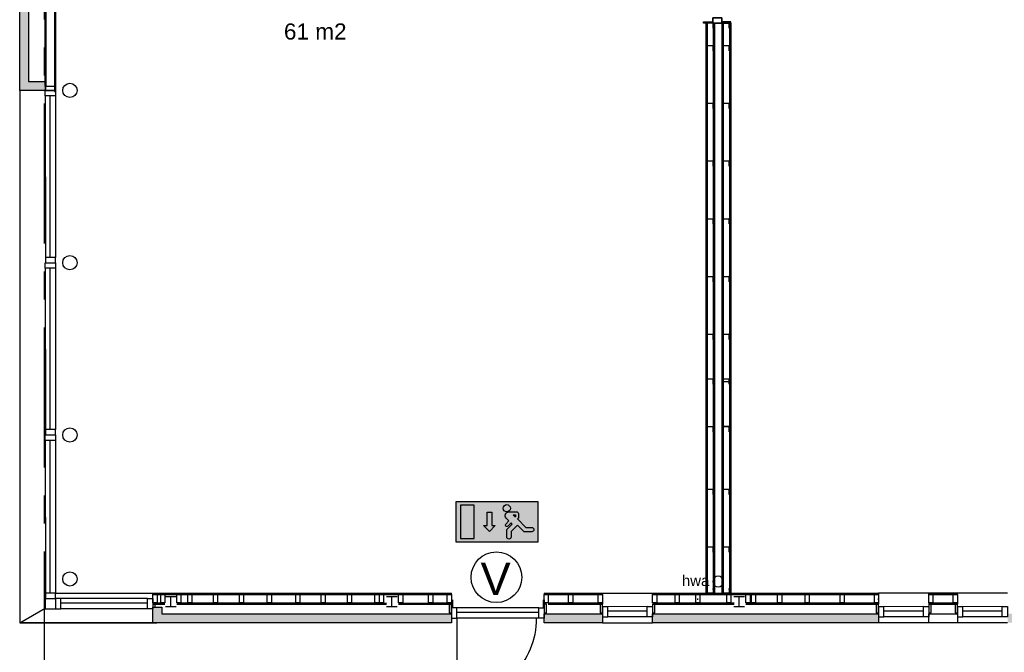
# Model space of a CAD drawing. Header units: millimetres. Extents: x 0 to 116900, y 0 to 82100.
# Tile 3 of 35: x 20602 to 31585, y 12406 to 19466. Entities that reach past the tile are written whole.
import ezdxf

# ---------------------------------------------------------------- set-up
doc = ezdxf.new("R2010")
doc.units = ezdxf.units.MM
doc.header["$LTSCALE"] = 50
doc.header["$MEASUREMENT"] = 0
doc.linetypes.add('B0201', pattern=[50, 31.25, -6.25, 6.25, -6.25])
doc.layers.get('0').update_dxf_attribs({"color": 8, "linetype": 'CONTINUOUS'})
for name, color, linetype in [('AA65----_BEVEILIGING', 240, 'CONTINUOUS'), ('AI65----_BEVEILIGING', 1, 'CONTINUOUS'), ('AL$7A---_STRAMIEN', 252, 'B0201'), ('AL65----_BEVEILIGING', 240, 'CONTINUOUS'), ('AT$1A---_ALGEMEEN', 7, 'CONTINUOUS'), ('LAYER01', 252, 'CONTINUOUS'), ('LAYER22', 1, 'CONTINUOUS'), ('LAYER24', 1, 'CONTINUOUS'), ('LAYER28', 8, 'CONTINUOUS'), ('LAYER30', 8, 'CONTINUOUS'), ('LAYER31', 7, 'CONTINUOUS'), ('LAYER98', 1, 'CONTINUOUS')]:
    doc.layers.add(name, color=color, linetype=linetype)
doc.styles.add('00_100', font='arial.ttf', dxfattribs={"height": 120})
doc.styles.add('01_100', font='arial.ttf', dxfattribs={"height": 180})
doc.styles.add('01_200', font='arial.ttf', dxfattribs={"height": 360})

# ---------------------------------------------------------------- blocks, each defined once
blk = doc.blocks.new('46X96-HS')
at = {"layer": 'LAYER28', "color": 1, "linetype": 'Continuous'}
blk.add_lwpolyline([(0, -96), (46, -96), (46, 0), (0, 0)], close=True, dxfattribs=at)
blk = doc.blocks.new('RR159')
at = {"layer": 'LAYER28', "color": 2, "linetype": 'Continuous'}
blk.add_lwpolyline([(-79.5, 0, -1), (79.5, 0, -1)], format="xyb", close=True, dxfattribs=at)
blk = doc.blocks.new('46X96-HA', base_point=(0, 0, 600))
at = {"layer": 'LAYER28', "color": 1, "linetype": 'Continuous'}
blk.add_lwpolyline([(0, -96), (26, -96), (26, 0), (0, 0)], close=True, dxfattribs=at)
blk = doc.blocks.new('HA120')
at = {"layer": 'LAYER28', "color": 2, "linetype": 'Continuous'}
for points in [[(-60, 57), (60, 57)], [(0, -57), (0, 57)], [(-60, -57), (60, -57)]]:
    blk.add_lwpolyline(points, dxfattribs=at)
blk = doc.blocks.new('B1H-65S023')
at = {"layer": 'AA65----_BEVEILIGING'}
h = blk.add_hatch(color=100, dxfattribs=at)
h.paths.add_polyline_path([(350, 175), (-350, 175), (-350, -175), (350, -175)])
h.paths.add_polyline_path([(183.7, 32.7), (175.9, 24.9), (249, -48.2), (298.8, -48.2, -1), (298.8, -85.6), (233.5, -85.6), (175.9, -27.9), (121.4, -82.4), (121.4, -129.1, -1), (84.1, -129.1), (84.1, -66.9), (131.9, -19.1), (120.9, -8.1), (92.8, -36.2, -1), (75.2, -18.6), (103.3, 9.5), (79.9, 32.9, -0.668179), (101.8, 86), (168.1, 86, -0.414214), (183.7, 70.5)], flags=16)
h.paths.add_polyline_path([(158.8, 43), (158.3, 42.5), (139.6, 61.2), (158.8, 61.2)], flags=0)
h.paths.add_polyline_path([(53, 116.7, -1), (115.2, 116.7, -1)], flags=16)
h.paths.add_polyline_path([(-15, -32.5), (-65, -82.5), (-115, -32.5), (-85, -32.5), (-85, 82.5), (-45, 82.5), (-45, -32.5)], flags=16)
h.paths.add_polyline_path([(-195.6, -142.8), (-312.2, -142.8), (-312.2, 142.8), (-195.6, 142.8)], flags=16)
h.paths.add_polyline_path([(158.8, 61.2), (139.6, 61.2), (158.3, 42.5), (158.8, 43)], flags=0)
at = {"layer": 'AI65----_BEVEILIGING', "linetype": 'Continuous'}
h = blk.add_hatch(color=255, dxfattribs=at)
h.paths.add_polyline_path([(131.9, -19.1), (84.1, -66.9), (84.1, -129.1, 1), (121.4, -129.1), (121.4, -82.4), (175.9, -27.9), (233.5, -85.6), (298.8, -85.6, 1), (298.8, -48.2), (249, -48.2), (175.9, 24.9), (183.7, 32.7), (183.7, 70.5, 0.414214), (168.1, 86), (101.8, 86, 0.668179), (79.9, 32.9), (103.3, 9.5), (75.2, -18.6, 1), (92.8, -36.2), (120.9, -8.1)])
h.paths.add_polyline_path([(139.6, 61.2), (158.8, 61.2), (158.8, 42)], flags=16)
h.paths.add_polyline_path([(-85, -32.5), (-115, -32.5), (-65, -82.5), (-15, -32.5), (-45, -32.5), (-45, 82.5), (-85, 82.5)])
h.paths.add_polyline_path([(-195.6, 142.8), (-312.2, 142.8), (-312.2, -142.8), (-195.6, -142.8)])
h.paths.add_polyline_path([(53, 116.7, 1), (115.2, 116.7, 1)])
at = {"layer": 'AI65----_BEVEILIGING', "color": 255, "linetype": 'Continuous'}
blk.add_line((158.3, 42.5), (158.8, 43), dxfattribs=at)
at = {"layer": 'AI65----_BEVEILIGING', "color": 100, "linetype": 'Continuous'}
blk.add_lwpolyline([(-350, 175), (350, 175), (350, -175), (-350, -175)], close=True, dxfattribs=at)
at = {"layer": 'AI65----_BEVEILIGING', "color": 255, "linetype": 'Continuous'}
blk.add_lwpolyline([(-195.6, -142.8), (-195.6, 142.8), (-312.2, 142.8), (-312.2, -142.8)], close=True, dxfattribs=at)
for points in [[(175.9, 24.9), (249, -48.2), (298.8, -48.2, -1), (298.8, -85.6), (233.5, -85.6), (175.9, -27.9), (121.4, -82.4), (121.4, -129.1, -1), (84.1, -129.1), (84.1, -66.9), (131.9, -19.1), (120.9, -8.1), (92.8, -36.2, -1), (75.2, -18.6), (103.3, 9.5), (79.9, 32.9, -0.668179), (101.8, 86)], [(101.8, 86), (168.1, 86, -0.414214), (183.7, 70.5), (183.7, 32.7), (175.9, 24.9)]]:
    blk.add_lwpolyline(points, format="xyb", dxfattribs=at)
at = {"layer": 'AI65----_BEVEILIGING', "color": 255}
blk.add_lwpolyline([(-45, 82.5), (-45, -32.5), (-15, -32.5), (-65, -82.5), (-115, -32.5), (-85, -32.5), (-85, 82.5)], close=True, dxfattribs=at)
at = {"layer": 'AI65----_BEVEILIGING', "color": 255, "linetype": 'Continuous'}
for points in [[(139.6, 61.2), (158.8, 61.2), (158.8, 43)], [(139.6, 61.2), (158.3, 42.5)]]:
    blk.add_lwpolyline(points, dxfattribs=at)
blk.add_circle((84.1, 116.7), 31.1, dxfattribs=at)
blk = doc.blocks.new('P-N-65-001_1406')
at = {"layer": 'AL65----_BEVEILIGING'}
blk.add_circle((0, 0), 283, dxfattribs=at)
at = {"layer": 'AT$1A---_ALGEMEEN', "color": 7, "style": '01_200'}
blk.add_text('V', height=360, dxfattribs=at).set_placement((-176, -199))

msp = doc.modelspace()

# ---------------------------------------------------------------- hatches: boundary and pattern name
at = {"layer": 'LAYER01'}
h = msp.add_hatch(color=256, dxfattribs=at)
h.dxf.hatch_style = 1
h.paths.add_polyline_path([(20702.2, 22980.2), (23252.2, 22980.2), (23252.2, 23080.2), (20602.2, 23080.2), (20602.2, 18676.3), (20888.2, 18676.3), (20888.2, 18776.3), (20702.2, 18776.3)])
h = msp.add_hatch(color=256, dxfattribs=at)
h.dxf.hatch_style = 1
h.paths.add_polyline_path([(25418.2, 12835.2), (22189.2, 12835.2), (22189.2, 12908.2), (22089.2, 12908.2), (22089.2, 12735.2), (22131.7, 12735.2), (25418.2, 12735.2)])
h.paths.add_polyline_path([(27102.2, 12835.2), (26452.2, 12835.2), (26452.2, 12735.2), (27102.2, 12735.2)])
h.paths.add_polyline_path([(30182.2, 12835.2), (27662.2, 12835.2), (27662.2, 12735.2), (30182.2, 12735.2)])
h.paths.add_polyline_path([(34576.2, 12835.2), (31622.2, 12835.2), (31622.2, 12735.2), (34576.2, 12735.2)])

# ---------------------------------------------------------------- linework, layer by layer
at = {"layer": 'AL$7A---_STRAMIEN'}
msp.add_lwpolyline([(20877.2, 9469.2), (20877.2, 72222.2)], dxfattribs=at)
at = {"layer": 'LAYER01', "color": 1, "linetype": 'Continuous'}
for points in [[(28333.2, 19443.3), (28333.2, 19428.3), (28230.2, 19428.3), (28230.2, 19443.3)], [(28333.4, 19428.3), (28333.4, 19488.1), (28433.2, 19488.1), (28433.2, 19428.3)], [(28433.2, 19443.3), (28433.2, 19428.3), (28536.2, 19428.3), (28536.2, 19443.3)]]:
    msp.add_lwpolyline(points, close=True, dxfattribs=at)
for points in [[(28533.2, 19428.3), (28433.2, 19428.3)], [(20602.2, 18676.3), (20602.2, 12735.2)], [(28533.2, 15425.2), (28433.2, 15425.2)], [(28533.2, 14924.2), (28433.2, 14924.2)]]:
    msp.add_lwpolyline(points, dxfattribs=at)
at = {"layer": 'LAYER01', "color": 2, "linetype": 'Continuous'}
for points in [[(20888.2, 18676.3), (20602.2, 18676.3)], [(20702.2, 18776.3), (20888.2, 18776.3)], [(20888.2, 18776.3), (20888.2, 18676.3)], [(22089.2, 12735.2), (22089.2, 12908.2)], [(22089.2, 12908.2), (22189.2, 12908.2)], [(22189.2, 12908.2), (22189.2, 12835.2)], [(22189.2, 12835.2), (25418.2, 12835.2)], [(25418.2, 12835.2), (25418.2, 12735.2)], [(26452.2, 12835.2), (27102.2, 12835.2)], [(26452.2, 12735.2), (26452.2, 12835.2)], [(27102.2, 12835.2), (27102.2, 12735.2)], [(27662.2, 12835.2), (30182.2, 12835.2)], [(27662.2, 12735.2), (27662.2, 12835.2)], [(30182.2, 12835.2), (30182.2, 12735.2)], [(30742.2, 12835.2), (31062.2, 12835.2)], [(30742.2, 12735.2), (30742.2, 12835.2)], [(31062.2, 12835.2), (31062.2, 12735.2)], [(25418.2, 12735.2), (22089.2, 12735.2)], [(27102.2, 12735.2), (26452.2, 12735.2)], [(30182.2, 12735.2), (27662.2, 12735.2)], [(31062.2, 12735.2), (30742.2, 12735.2)]]:
    msp.add_lwpolyline(points, dxfattribs=at)
at = {"layer": 'LAYER01', "color": 1, "linetype": 'Continuous'}
msp.add_lwpolyline([(28453.2, 13195.2, 1), (28333.2, 13195.2, 1)], format="xyb", close=True, dxfattribs=at)
at = {"layer": 'LAYER01', "color": 1}
for points in [[(20888.2, 13005.2), (20888.2, 12891.2), (21002.2, 12891.2)], [(20602.4, 12735.2), (20888.2, 12897.4)]]:
    msp.add_lwpolyline(points, dxfattribs=at)
at = {"layer": 'LAYER22', "color": 1, "linetype": 'Continuous'}
for points in [[(28254.2, 19428.3), (28254.2, 19175.2)], [(28269.2, 19428.3), (28269.2, 19175.2)], [(28331.2, 19378.3), (28338.2, 19378.3), (28338.2, 19428.3), (28333.2, 19428.3), (28333.2, 19426.3), (28336.2, 19426.3), (28273.2, 19426.3), (28275.2, 19426.3), (28275.2, 19428.3), (28270.2, 19428.3), (28270.2, 19378.3), (28277.2, 19378.3)], [(28339.2, 19428.3), (28339.2, 19175.2)], [(28354.2, 19428.3), (28354.2, 19175.2)], [(28433.2, 19428.3), (28433.2, 19175.2)], [(28448.2, 19428.3), (28448.2, 19175.2)], [(28510.2, 19378.3), (28517.2, 19378.3), (28517.2, 19428.3), (28512.2, 19428.3), (28512.2, 19426.3), (28515.2, 19426.3), (28452.2, 19426.3), (28454.2, 19426.3), (28454.2, 19428.3), (28449.2, 19428.3), (28449.2, 19378.3), (28456.2, 19378.3)], [(28518.2, 19428.3), (28518.2, 19175.2)], [(28533.2, 19428.3), (28533.2, 19175.2)], [(28254.2, 19175.2), (28254.2, 18531.2)], [(28269.2, 19175.2), (28269.2, 18531.2)], [(28331.2, 19125.2), (28338.2, 19125.2), (28338.2, 19175.2), (28333.2, 19175.2), (28333.2, 19173.2), (28336.2, 19173.2), (28273.2, 19173.2), (28275.2, 19173.2), (28275.2, 19175.2), (28270.2, 19175.2), (28270.2, 19125.2), (28277.2, 19125.2)], [(28339.2, 19175.2), (28339.2, 18531.2)], [(28354.2, 19175.2), (28354.2, 18531.2)], [(28433.2, 19175.2), (28433.2, 18531.2)], [(28448.2, 19175.2), (28448.2, 18531.2)], [(28510.2, 19125.2), (28517.2, 19125.2), (28517.2, 19175.2), (28512.2, 19175.2), (28512.2, 19173.2), (28515.2, 19173.2), (28452.2, 19173.2), (28454.2, 19173.2), (28454.2, 19175.2), (28449.2, 19175.2), (28449.2, 19125.2), (28456.2, 19125.2)], [(28518.2, 19175.2), (28518.2, 18531.2)], [(28533.2, 19175.2), (28533.2, 18531.2)], [(28254.2, 18531.2), (28254.2, 17887.2)], [(28269.2, 18531.2), (28269.2, 17887.2)], [(28331.2, 18481.2), (28338.2, 18481.2), (28338.2, 18531.2), (28333.2, 18531.2), (28333.2, 18529.2), (28336.2, 18529.2), (28273.2, 18529.2), (28275.2, 18529.2), (28275.2, 18531.2), (28270.2, 18531.2), (28270.2, 18481.2), (28277.2, 18481.2)], [(28339.2, 18531.2), (28339.2, 17887.2)], [(28354.2, 18531.2), (28354.2, 17887.2)], [(28433.2, 18531.2), (28433.2, 17887.2)], [(28448.2, 18531.2), (28448.2, 17887.2)], [(28510.2, 18481.2), (28517.2, 18481.2), (28517.2, 18531.2), (28512.2, 18531.2), (28512.2, 18529.2), (28515.2, 18529.2), (28452.2, 18529.2), (28454.2, 18529.2), (28454.2, 18531.2), (28449.2, 18531.2), (28449.2, 18481.2), (28456.2, 18481.2)], [(28518.2, 18531.2), (28518.2, 17887.2)], [(28533.2, 18531.2), (28533.2, 17887.2)], [(28254.2, 17887.2), (28254.2, 17243.2)], [(28269.2, 17887.2), (28269.2, 17243.2)], [(28331.2, 17837.2), (28338.2, 17837.2), (28338.2, 17887.2), (28333.2, 17887.2), (28333.2, 17885.2), (28336.2, 17885.2), (28273.2, 17885.2), (28275.2, 17885.2), (28275.2, 17887.2), (28270.2, 17887.2), (28270.2, 17837.2), (28277.2, 17837.2)], [(28339.2, 17887.2), (28339.2, 17243.2)], [(28354.2, 17887.2), (28354.2, 17243.2)], [(28433.2, 17887.2), (28433.2, 17243.2)], [(28448.2, 17887.2), (28448.2, 17243.2)], [(28510.2, 17837.2), (28517.2, 17837.2), (28517.2, 17887.2), (28512.2, 17887.2), (28512.2, 17885.2), (28515.2, 17885.2), (28452.2, 17885.2), (28454.2, 17885.2), (28454.2, 17887.2), (28449.2, 17887.2), (28449.2, 17837.2), (28456.2, 17837.2)], [(28518.2, 17887.2), (28518.2, 17243.2)], [(28533.2, 17887.2), (28533.2, 17243.2)], [(28254.2, 17243.2), (28254.2, 16599.2)], [(28269.2, 17243.2), (28269.2, 16599.2)], [(28331.2, 17193.2), (28338.2, 17193.2), (28338.2, 17243.2), (28333.2, 17243.2), (28333.2, 17241.2), (28336.2, 17241.2), (28273.2, 17241.2), (28275.2, 17241.2), (28275.2, 17243.2), (28270.2, 17243.2), (28270.2, 17193.2), (28277.2, 17193.2)], [(28339.2, 17243.2), (28339.2, 16599.2)], [(28354.2, 17243.2), (28354.2, 16599.2)], [(28433.2, 17243.2), (28433.2, 16599.2)], [(28448.2, 17243.2), (28448.2, 16599.2)], [(28510.2, 17193.2), (28517.2, 17193.2), (28517.2, 17243.2), (28512.2, 17243.2), (28512.2, 17241.2), (28515.2, 17241.2), (28452.2, 17241.2), (28454.2, 17241.2), (28454.2, 17243.2), (28449.2, 17243.2), (28449.2, 17193.2), (28456.2, 17193.2)], [(28518.2, 17243.2), (28518.2, 16599.2)], [(28533.2, 17243.2), (28533.2, 16599.2)], [(28254.2, 16599.2), (28254.2, 15955.2)], [(28269.2, 16599.2), (28269.2, 15955.2)], [(28331.2, 16549.2), (28338.2, 16549.2), (28338.2, 16599.2), (28333.2, 16599.2), (28333.2, 16597.2), (28336.2, 16597.2), (28273.2, 16597.2), (28275.2, 16597.2), (28275.2, 16599.2), (28270.2, 16599.2), (28270.2, 16549.2), (28277.2, 16549.2)], [(28339.2, 16599.2), (28339.2, 15955.2)], [(28354.2, 16599.2), (28354.2, 15955.2)], [(28433.2, 16599.2), (28433.2, 15955.2)], [(28448.2, 16599.2), (28448.2, 15955.2)], [(28510.2, 16549.2), (28517.2, 16549.2), (28517.2, 16599.2), (28512.2, 16599.2), (28512.2, 16597.2), (28515.2, 16597.2), (28452.2, 16597.2), (28454.2, 16597.2), (28454.2, 16599.2), (28449.2, 16599.2), (28449.2, 16549.2), (28456.2, 16549.2)], [(28518.2, 16599.2), (28518.2, 15955.2)], [(28533.2, 16599.2), (28533.2, 15955.2)], [(28254.2, 15955.2), (28254.2, 15425.2)], [(28269.2, 15955.2), (28269.2, 15425.2)], [(28331.2, 15905.2), (28338.2, 15905.2), (28338.2, 15955.2), (28333.2, 15955.2), (28333.2, 15953.2), (28336.2, 15953.2), (28273.2, 15953.2), (28275.2, 15953.2), (28275.2, 15955.2), (28270.2, 15955.2), (28270.2, 15905.2), (28277.2, 15905.2)], [(28339.2, 15955.2), (28339.2, 15425.2)], [(28354.2, 15955.2), (28354.2, 15425.2)], [(28433.2, 15955.2), (28433.2, 15425.2)], [(28448.2, 15955.2), (28448.2, 15425.2)], [(28510.2, 15905.2), (28517.2, 15905.2), (28517.2, 15955.2), (28512.2, 15955.2), (28512.2, 15953.2), (28515.2, 15953.2), (28452.2, 15953.2), (28454.2, 15953.2), (28454.2, 15955.2), (28449.2, 15955.2), (28449.2, 15905.2), (28456.2, 15905.2)], [(28518.2, 15955.2), (28518.2, 15425.2)], [(28533.2, 15955.2), (28533.2, 15425.2)], [(28254.2, 15454.2), (28254.2, 14924.2)], [(28269.2, 15454.2), (28269.2, 14924.2)], [(28331.2, 15404.2), (28338.2, 15404.2), (28338.2, 15454.2), (28333.2, 15454.2), (28333.2, 15452.2), (28336.2, 15452.2), (28273.2, 15452.2), (28275.2, 15452.2), (28275.2, 15454.2), (28270.2, 15454.2), (28270.2, 15404.2), (28277.2, 15404.2)], [(28339.2, 15454.2), (28339.2, 14924.2)], [(28354.2, 15454.2), (28354.2, 14924.2)], [(28433.2, 15454.2), (28433.2, 14924.2)], [(28448.2, 15454.2), (28448.2, 14924.2)], [(28510.2, 15404.2), (28517.2, 15404.2), (28517.2, 15454.2), (28512.2, 15454.2), (28512.2, 15452.2), (28515.2, 15452.2), (28452.2, 15452.2), (28454.2, 15452.2), (28454.2, 15454.2), (28449.2, 15454.2), (28449.2, 15404.2), (28456.2, 15404.2)], [(28518.2, 15454.2), (28518.2, 14924.2)], [(28533.2, 15454.2), (28533.2, 14924.2)], [(28254.2, 14924.2), (28254.2, 14224.2)], [(28269.2, 14924.2), (28269.2, 14224.2)], [(28331.2, 14874.2), (28338.2, 14874.2), (28338.2, 14924.2), (28333.2, 14924.2), (28333.2, 14922.2), (28336.2, 14922.2), (28273.2, 14922.2), (28275.2, 14922.2), (28275.2, 14924.2), (28270.2, 14924.2), (28270.2, 14874.2), (28277.2, 14874.2)], [(28339.2, 14924.2), (28339.2, 14224.2)], [(28354.2, 14924.2), (28354.2, 14224.2)], [(28433.2, 14924.2), (28433.2, 14224.2)], [(28448.2, 14924.2), (28448.2, 14224.2)], [(28510.2, 14874.2), (28517.2, 14874.2), (28517.2, 14924.2), (28512.2, 14924.2), (28512.2, 14922.2), (28515.2, 14922.2), (28452.2, 14922.2), (28454.2, 14922.2), (28454.2, 14924.2), (28449.2, 14924.2), (28449.2, 14874.2), (28456.2, 14874.2)], [(28518.2, 14924.2), (28518.2, 14224.2)], [(28533.2, 14924.2), (28533.2, 14224.2)], [(28254.2, 14224.2), (28254.2, 13580.2)], [(28269.2, 14224.2), (28269.2, 13580.2)], [(28331.2, 14174.2), (28338.2, 14174.2), (28338.2, 14224.2), (28333.2, 14224.2), (28333.2, 14222.2), (28336.2, 14222.2), (28273.2, 14222.2), (28275.2, 14222.2), (28275.2, 14224.2), (28270.2, 14224.2), (28270.2, 14174.2), (28277.2, 14174.2)], [(28339.2, 14224.2), (28339.2, 13580.2)], [(28354.2, 14224.2), (28354.2, 13580.2)], [(28433.2, 14224.2), (28433.2, 13580.2)], [(28448.2, 14224.2), (28448.2, 13580.2)], [(28510.2, 14174.2), (28517.2, 14174.2), (28517.2, 14224.2), (28512.2, 14224.2), (28512.2, 14222.2), (28515.2, 14222.2), (28452.2, 14222.2), (28454.2, 14222.2), (28454.2, 14224.2), (28449.2, 14224.2), (28449.2, 14174.2), (28456.2, 14174.2)], [(28518.2, 14224.2), (28518.2, 13580.2)], [(28533.2, 14224.2), (28533.2, 13580.2)], [(28254.2, 13580.2), (28254.2, 13064.9)], [(28269.2, 13580.2), (28269.2, 13064.9)], [(28331.2, 13530.2), (28338.2, 13530.2), (28338.2, 13580.2), (28333.2, 13580.2), (28333.2, 13578.2), (28336.2, 13578.2), (28273.2, 13578.2), (28275.2, 13578.2), (28275.2, 13580.2), (28270.2, 13580.2), (28270.2, 13530.2), (28277.2, 13530.2)], [(28339.2, 13580.2), (28339.2, 13064.9)], [(28354.2, 13580.2), (28354.2, 13064.9)], [(28433.2, 13580.2), (28433.2, 13064.9)], [(28448.2, 13580.2), (28448.2, 13064.9)], [(28510.2, 13530.2), (28517.2, 13530.2), (28517.2, 13580.2), (28512.2, 13580.2), (28512.2, 13578.2), (28515.2, 13578.2), (28452.2, 13578.2), (28454.2, 13578.2), (28454.2, 13580.2), (28449.2, 13580.2), (28449.2, 13530.2), (28456.2, 13530.2)], [(28518.2, 13580.2), (28518.2, 13064.9)], [(28533.2, 13580.2), (28533.2, 13064.9)], [(28331.1, 13114.6), (28338.1, 13114.6), (28338.1, 13064.9), (28333.1, 13064.9), (28333.1, 13066.9), (28336.1, 13066.9), (28273.2, 13066.9), (28275.2, 13066.9), (28275.2, 13064.9), (28270.2, 13064.9), (28270.2, 13114.6), (28277.2, 13114.6)], [(28510.1, 13114.6), (28517.1, 13114.6), (28517.1, 13064.9), (28512.1, 13064.9), (28512.1, 13066.9), (28515.1, 13066.9), (28452.2, 13066.9), (28454.2, 13066.9), (28454.2, 13064.9), (28449.2, 13064.9), (28449.2, 13114.6), (28456.2, 13114.6)]]:
    msp.add_lwpolyline(points, dxfattribs=at)
at = {"layer": 'LAYER22', "color": 252}
msp.add_lwpolyline([(25477.9, 12784.4), (25477.9, 11894.2, 0.414214), (26368.2, 12784.4)], format="xyb", dxfattribs=at)
at = {"layer": 'LAYER24', "color": 2, "linetype": 'Continuous'}
for points in [[(20602.2, 18676.3), (20602.2, 23080.2)], [(20702.2, 22980.2), (20702.2, 18776.3)]]:
    msp.add_lwpolyline(points, dxfattribs=at)
at = {"layer": 'LAYER28', "color": 1, "linetype": 'Continuous'}
for points in [[(20881.2, 19797.2), (20881.2, 19197.2)], [(20893.7, 19797.2), (20893.7, 19197.2)], [(20989.7, 19797.2), (20989.7, 19197.2)], [(21002.2, 19797.2), (21002.2, 19197.2)], [(20881.2, 19197.2), (20881.2, 18722.3)], [(20893.7, 19197.2), (20893.7, 18722.3)], [(20989.7, 19197.2), (20989.7, 18663.8)], [(21002.2, 19197.2), (21002.2, 18663.8)], [(20989.7, 18663.8), (21002.2, 18663.8)], [(22089.2, 13064.9), (22787.2, 13064.9)], [(22089.2, 13052.4), (22089.2, 13064.9)], [(22089.2, 13052.4), (22787.2, 13052.4)], [(22787.2, 13064.9), (23387.2, 13064.9)], [(22787.2, 13052.4), (22787.2, 13064.9)], [(22787.2, 13052.4), (23387.2, 13052.4)], [(23387.2, 13064.9), (23987.2, 13064.9)], [(23387.2, 13052.4), (23387.2, 13064.9)], [(23387.2, 13052.4), (23387.2, 13064.9)], [(23387.2, 13052.4), (23987.2, 13052.4)], [(23987.2, 13064.9), (24587.2, 13064.9)], [(23987.2, 13052.4), (23987.2, 13064.9)], [(23987.2, 13052.4), (23987.2, 13064.9)], [(23987.2, 13052.4), (24587.2, 13052.4)], [(24587.2, 13052.4), (24587.2, 13064.9)], [(24587.2, 13064.9), (25187.2, 13064.9)], [(24587.2, 13052.4), (24587.2, 13064.9)], [(24587.2, 13052.4), (25187.2, 13052.4)], [(25187.2, 13064.9), (25418.2, 13064.9)], [(25187.2, 13052.4), (25187.2, 13064.9)], [(25187.2, 13052.4), (25418.2, 13052.4)], [(25418.2, 13052.4), (25418.2, 13064.9)], [(25418.2, 12992.7), (25418.2, 12904.2)], [(25430.7, 12992.7), (25430.7, 12904.2)], [(26439.7, 12992.7), (26439.7, 12904.2)], [(26452.2, 13064.9), (27102.2, 13064.9)], [(26452.2, 13064.9), (26452.2, 13052.4)], [(26452.2, 13052.4), (27102.2, 13052.4)], [(26452.2, 12992.7), (26452.2, 12904.2)], [(27102.2, 13052.4), (27102.2, 13064.9)], [(27662.2, 13064.9), (28167.1, 13064.9)], [(27662.2, 13064.9), (27662.2, 13052.4)], [(27662.2, 13052.4), (28167.1, 13052.4)], [(27662.2, 12992.7), (27662.2, 13005.2)], [(28167.1, 13064.9), (28787.1, 13064.9)], [(28167.1, 13052.4), (28167.1, 13064.9)], [(28167.1, 13052.4), (28787.1, 13052.4)], [(28167.1, 12992.7), (28167.1, 13005.2)], [(28787.1, 13064.9), (29387.1, 13064.9)], [(28787.1, 13052.4), (28787.1, 13064.9)], [(28787.1, 13052.4), (28787.1, 13064.9)], [(28787.1, 13052.4), (29387.1, 13052.4)], [(29387.1, 13052.4), (29387.1, 13064.9)], [(29387.1, 13064.9), (30182.2, 13064.9)], [(29387.1, 13052.4), (29387.1, 13064.9)], [(29387.1, 13052.4), (30182.2, 13052.4)], [(30182.2, 13064.9), (30182.2, 13052.4)], [(30182.2, 12992.7), (30182.2, 13005.2)], [(30742.2, 13064.9), (31062.2, 13064.9)], [(30742.2, 13052.4), (30742.2, 13064.9)], [(30742.2, 13052.4), (31062.2, 13052.4)], [(31062.2, 13052.4), (31062.2, 13064.9)], [(22089.2, 12956.4), (22222.2, 12956.4)], [(22089.2, 12943.9), (22222.2, 12943.9)], [(22354.2, 12956.4), (22787.2, 12956.4)], [(22354.2, 12943.9), (22787.2, 12943.9)], [(22787.2, 12956.4), (23387.2, 12956.4)], [(22787.2, 12955.9), (22787.2, 12943.4)], [(22787.2, 12943.9), (23387.2, 12943.9)], [(23387.2, 12956.4), (23987.2, 12956.4)], [(23387.2, 12955.9), (23387.2, 12943.4)], [(23387.2, 12955.9), (23387.2, 12943.4)], [(23387.2, 12943.9), (23987.2, 12943.9)], [(23987.2, 12956.4), (24587.2, 12956.4)], [(23987.2, 12955.9), (23987.2, 12943.4)], [(23987.2, 12955.9), (23987.2, 12943.4)], [(23987.2, 12943.9), (24587.2, 12943.9)], [(24587.2, 12955.9), (24695.2, 12956.4)], [(24587.2, 12955.9), (24587.2, 12943.4)], [(24587.2, 12955.9), (24587.2, 12943.4)], [(24587.3, 12943.4), (24695.3, 12943.9)], [(24828.2, 12956.4), (25187.2, 12955.9)], [(24828.2, 12943.9), (25187.2, 12943.4)], [(25187.2, 12956.4), (25418.2, 12956.4)], [(25187.2, 12955.9), (25187.2, 12943.4)], [(25187.2, 12943.9), (25418.2, 12943.9)], [(26498.2, 12956.4), (27102.2, 12956.4)], [(26498.2, 12943.9), (27102.2, 12943.9)], [(27102.2, 12956.4), (27102.2, 12943.9)], [(27662.2, 12956.4), (28167.1, 12956.4)], [(27662.2, 12943.9), (28167.1, 12943.9)], [(28167.1, 12956.4), (28570.2, 12956.4)], [(28167.1, 12955.9), (28167.1, 12943.4)], [(28167.1, 12943.9), (28570.2, 12943.9)], [(28512.2, 12956.4), (28570.2, 12956.4)], [(28512.2, 12943.9), (28570.2, 12943.9)], [(28703.1, 12943.9), (28787, 12943.4)], [(28703.2, 12956.4), (28787.1, 12955.9)], [(28787.1, 12956.4), (29387.1, 12956.4)], [(28787.1, 12955.9), (28787.1, 12943.4)], [(28787.1, 12955.9), (28787.1, 12943.4)], [(28787.1, 12943.9), (29387.1, 12943.9)], [(29387.1, 12956.4), (30182.2, 12956.4)], [(29387.1, 12955.9), (29387.1, 12943.4)], [(29387.1, 12955.9), (29387.1, 12943.4)], [(29387.1, 12943.9), (30182.2, 12943.9)], [(30182.2, 12956.4), (30182.2, 12943.9)], [(30742.2, 12956.4), (31062.2, 12956.4)], [(30742.2, 12956.4), (30742.2, 12943.9)], [(30742.2, 12943.9), (31062.2, 12943.9)], [(31062.2, 12956.4), (31062.2, 12943.9)]]:
    msp.add_lwpolyline(points, dxfattribs=at)
msp.add_lwpolyline([(22089.2, 12908.2), (22115.2, 12908.2), (22115.2, 12943.9), (22089.2, 12943.9)], close=True, dxfattribs=at)
at = {"layer": 'LAYER30', "color": 1, "linetype": 'Continuous'}
for points in [[(28433.2, 19428.3), (28433.2, 19488.1), (28333.4, 19488.1), (28333.4, 19428.3)], [(21002.2, 18676.3), (21002.2, 18616.3), (20888.2, 18616.3), (20888.2, 18676.3)], [(21002.2, 16753.7), (21002.2, 16813.4), (20888.4, 16813.4), (20888.4, 16753.7)], [(21002.2, 16753.7), (21002.2, 16693.7), (20888.2, 16693.7), (20888.2, 16753.7)], [(21002.2, 14830.9), (21002.2, 14770.9), (20888.2, 14770.9), (20888.2, 14830.9)], [(21002.2, 14830.9), (21002.2, 14890.7), (20888.4, 14890.7), (20888.4, 14830.9)], [(21002.2, 13005.2), (21002.2, 13064.9), (20888.4, 13064.9), (20888.4, 13005.2)], [(21002.2, 12891.2), (21061.9, 12891.2), (21061.9, 13004.9), (21002.2, 13004.9)], [(22089.2, 12891.2), (22029.2, 12891.2), (22029.2, 13005.2), (22089.2, 13005.2)], [(25418.2, 12787.2), (25477.9, 12787.2), (25477.9, 12900.9), (25418.2, 12900.9)], [(26452.2, 12787.2), (26392.2, 12787.2), (26392.2, 12901.2), (26452.2, 12901.2)], [(27102.2, 12801.2), (27161.9, 12801.2), (27161.9, 12914.9), (27102.2, 12914.9)], [(27662.2, 12801.2), (27602.2, 12801.2), (27602.2, 12915.2), (27662.2, 12915.2)], [(30182.2, 12801.2), (30241.9, 12801.2), (30241.9, 12914.9), (30182.2, 12914.9)], [(30742.2, 12801.2), (30682.2, 12801.2), (30682.2, 12915.2), (30742.2, 12915.2)], [(31062.2, 12801.2), (31121.9, 12801.2), (31121.9, 12914.9), (31062.2, 12914.9)], [(31622.2, 12801.2), (31562.2, 12801.2), (31562.2, 12915.2), (31622.2, 12915.2)]]:
    msp.add_lwpolyline(points, close=True, dxfattribs=at)
for points in [[(20888.2, 18616.3), (20888.4, 16813.4)], [(20938.2, 18616.3), (20938.2, 16813.4)], [(21002.2, 18616.3), (21002.2, 16813.4)], [(20888.2, 16693.7), (20888.4, 14890.7)], [(20938.2, 16693.7), (20938.2, 14890.7)], [(21002.2, 16693.7), (21002.2, 14890.7)], [(20888.2, 14770.9), (20888.4, 13064.9)], [(20938.2, 14770.9), (20938.2, 13064.9)], [(21002.2, 14770.9), (21002.2, 13064.9)], [(22029.2, 13005.2), (21061.9, 13004.9)], [(22029.2, 12955.2), (21061.9, 12955.2)], [(22029.2, 12891.2), (21061.9, 12891.2)], [(26392.2, 12901.2), (25477.9, 12900.9)], [(26392.2, 12851.2), (25477.9, 12851.2)], [(27602.2, 12915.2), (27161.9, 12914.9)], [(27602.2, 12865.2), (27161.9, 12865.2)], [(30682.2, 12915.2), (30241.9, 12914.9)], [(30682.2, 12865.2), (30241.9, 12865.2)], [(31562.2, 12915.2), (31121.9, 12914.9)], [(31562.2, 12865.2), (31121.9, 12865.2)], [(26392.2, 12787.2), (25477.9, 12787.2)], [(27602.2, 12801.2), (27161.9, 12801.2)], [(30682.2, 12801.2), (30241.9, 12801.2)], [(31562.2, 12801.2), (31121.9, 12801.2)]]:
    msp.add_lwpolyline(points, dxfattribs=at)
at = {"layer": 'LAYER31', "color": 1}
msp.add_lwpolyline([(22089.2, 12735.2), (20602.2, 12735.2)], dxfattribs=at)
at = {"layer": 'LAYER98', "color": 1, "linetype": 'Continuous'}
for points in [[(21002.2, 13064.9), (22089.2, 13064.9)], [(27102.2, 13064.9), (27662.2, 13064.9)], [(31622.2, 13064.9), (30182.2, 13064.9)], [(20602.2, 12735.2), (22131.7, 12735.2)], [(27102.2, 12735.2), (27662.2, 12735.2)], [(31622.2, 12735.2), (30182.2, 12735.2)]]:
    msp.add_lwpolyline(points, dxfattribs=at)

# ---------------------------------------------------------------- block references
at = {"xscale": 1.3, "yscale": 1.3, "zscale": 1.3}
msp.add_blockref('B1H-65S023', (25926, 13861.5), dxfattribs=at)
msp.add_blockref('P-N-65-001_1406', (25919.6, 13243.6))
at = {"layer": 'LAYER28', "yscale": -1, "rotation": 270}
msp.add_blockref('46X96-HS', (20893.7, 18722.3), dxfattribs=at)
at = {"layer": 'LAYER28'}
for name, p in [('RR159', (21162.2, 18676.3)), ('RR159', (21162.2, 18676.3)), ('RR159', (21162.2, 18676.3)), ('RR159', (21162.2, 16753.7)), ('RR159', (21162.2, 14830.9)), ('RR159', (21162.2, 14830.9)), ('RR159', (21162.2, 14830.9)), ('RR159', (21162.2, 13224.9)), ('RR159', (21162.2, 13224.9)), ('HA120', (22289.2, 12973.2)), ('HA120', (24752.2, 12973.2)), ('HA120', (28627.2, 12973.2)), ('46X96-HA', (25392.2, 12943.9)), ('46X96-HA', (26452.2, 12943.9)), ('46X96-HA', (27076.2, 12943.9)), ('46X96-HA', (27661.2, 12943.9)), ('46X96-HA', (30156.2, 12943.9)), ('46X96-HA', (30742.2, 12943.9)), ('46X96-HA', (31036.2, 12943.9))]:
    msp.add_blockref(name, p, dxfattribs=at)
at = {"layer": 'LAYER28', "yscale": -1}
for p in [(22089.2, 12956.4), (22176.2, 12956.4), (22354.2, 12956.4), (22478.2, 12956.4), (22764.2, 12956.4), (23053.2, 12956.4), (23364.2, 12956.4), (23682.2, 12956.4), (23964.2, 12956.4), (24257.2, 12956.4), (24564.2, 12956.4), (24614.2, 12956.4), (24828.2, 12956.4), (25164.2, 12956.4), (25372.2, 12956.4), (26452.2, 12956.4), (26725.2, 12956.4), (27056.2, 12956.4), (27662.2, 12956.4), (27913.2, 12956.4), (28144.1, 12956.4), (28489.2, 12956.4), (28703.2, 12956.4), (28764.1, 12956.4), (29057.2, 12956.4), (29364.1, 12956.4), (29753.2, 12956.4), (30136.2, 12956.4), (30742.2, 12956.4), (31016.2, 12956.4)]:
    msp.add_blockref('46X96-HS', p, dxfattribs=at)

# ---------------------------------------------------------------- texts
at = {"layer": 'AT$1A---_ALGEMEEN', "color": 7, "style": '01_100'}
msp.add_text('61 m2', height=180, dxfattribs=at).set_placement((23549.8, 19244.1))
at = {"layer": 'AT$1A---_ALGEMEEN', "color": 1, "style": '00_100'}
msp.add_text('hwa', height=120, dxfattribs=at).set_placement((27988, 13146.5))

doc.saveas('drawing.dxf')
